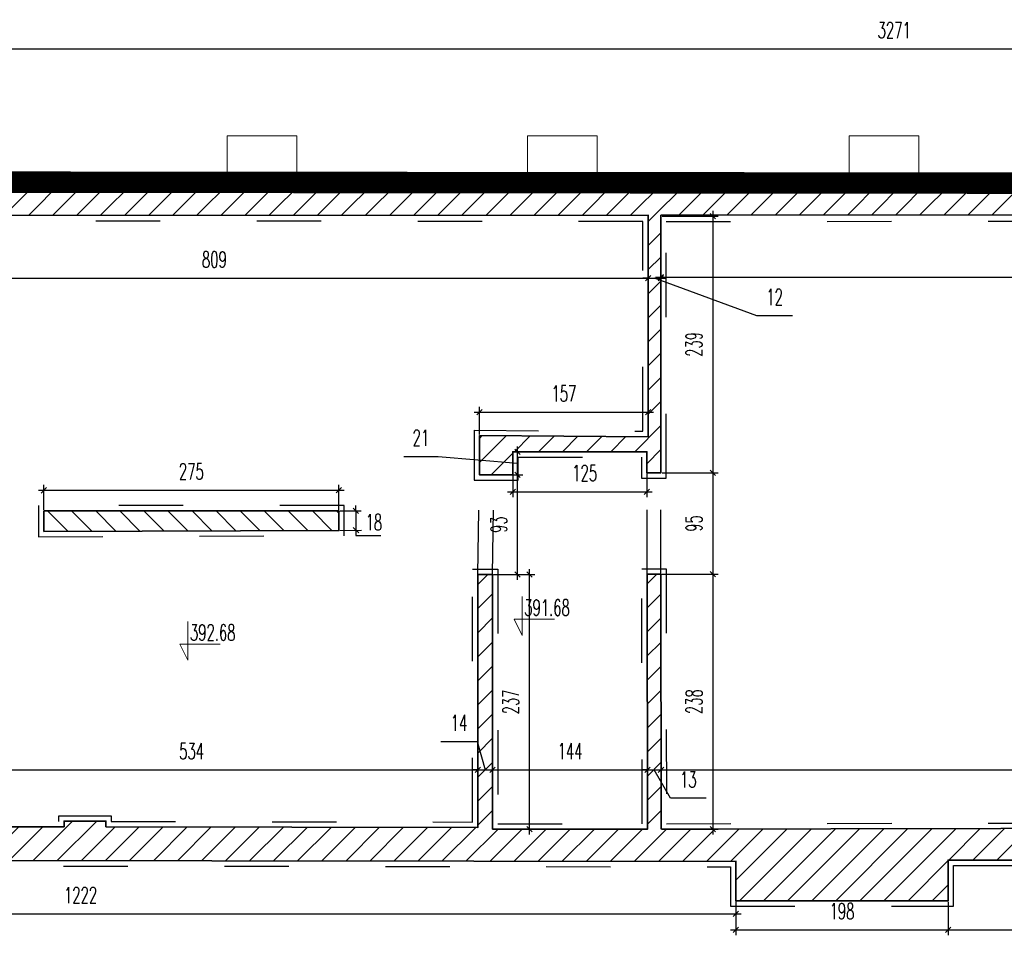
# Model space of a CAD drawing. Header units: millimetres. Extents: x 19887 to 192597, y -14203 to 39042.
# Tile 235 of 256: x 79117 to 80035, y -9255 to -8401. Entities that reach past the tile are written whole.
import ezdxf

# ---------------------------------------------------------------- set-up
doc = ezdxf.new("R2010")
doc.units = ezdxf.units.MM
doc.linetypes.add('ACAD_ISO03W100', pattern=[30, 12, -18])
doc.linetypes.add('DASHED2', pattern=[9.525, 6.35, -3.175])
doc.layers.get('Defpoints').update_dxf_attribs({"color": 4})
for name, color, linetype in [('A_DBA-RAMKI', 6, 'Continuous'), ('Basen_rzut_poziom_1_widok', 252, 'Continuous'), ('Sufit podwieszany', 252, 'Continuous'), ('Wymiarowanie', 3, 'Continuous'), ('Wypełnienie', 252, 'Continuous')]:
    doc.layers.add(name, color=color, linetype=linetype)
for name, color, linetype, lineweight in [('Basen_rzut_poziom_1_obrys', 252, 'Continuous', 35), ('koty wysokościowe', 252, 'Continuous', 0), ('Schody', 252, 'Continuous', 5)]:
    doc.layers.add(name, color=color, linetype=linetype, lineweight=lineweight)
doc.styles.add('ROMANS', font='romans.shx', dxfattribs={"width": 0.6})
doc.styles.get("Standard").update_dxf_attribs({"font": 'arial.ttf'})
doc.dimstyles.new('000001FB70622F18', dxfattribs={"dimtxt": 20, "dimasz": 5, "dimexe": 5, "dimexo": 1, "dimgap": 20, "dimtad": 1, "dimtoh": 1, "dimdec": 0, "dimtxsty": 'Standard', "dimblk": 'OBLIQUE', "dimcen": 0, "dimdle": 5, "dimclrd": 252, "dimclre": 252, "dimclrt": 252, "dimadec": 0, "dimazin": 0, "dimtfac": 1, "dimtdec": 0, "dimtmove": 0, "dimatfit": 3, "dimldrblk": 'OBLIQUE', "dimfxl": 150, "dimfxlon": 1, "dimlwd": 25, "dimlwe": 25, "dimarcsym": 1})
pattern_1 = [(45, (-31599.654, -23084.227), (-11.22532, 11.22532), [])]

# ---------------------------------------------------------------- blocks, each defined once
blk = doc.blocks.new('_Oblique')
at = {"color": 0, "linetype": 'ByBlock', "lineweight": -2}
blk.add_line((-0.5, -0.5), (0.5, 0.5), dxfattribs=at)
blk = doc.blocks.new('*D606')
at = {"layer": 'Defpoints', "color": 0}
for p in [(408.51, -3823.06), (1217.59, -3822.83), (1217.59, -3881.63)]:
    blk.add_point(p, dxfattribs=at)
at = {"layer": 'Wymiarowanie', "color": 252, "linetype": 'Continuous', "lineweight": 25}
for p, q in [((408.51, -3824.06), (408.51, -3886.63)), ((1217.59, -3823.83), (1217.59, -3886.63)), ((403.51, -3881.63), (1222.59, -3881.63))]:
    blk.add_line(p, q, dxfattribs=at)
at = {"layer": 'Wymiarowanie', "color": 252, "linetype": 'ByBlock', "lineweight": 25, "xscale": 5, "yscale": 5, "zscale": 5, "rotation": 180}
blk.add_blockref('_Oblique', (408.51, -3881.63), dxfattribs=at)
at = {"layer": 'Wymiarowanie', "color": 252, "linetype": 'ByBlock', "lineweight": 25, "xscale": 5, "yscale": 5, "zscale": 5}
blk.add_blockref('_Oblique', (1217.59, -3881.63), dxfattribs=at)
at = {"layer": 'Wymiarowanie', "color": 252, "insert": (813.05, -3864.13), "char_height": 15, "attachment_point": 5, "style": 'ROMANS'}
blk.add_mtext('809', dxfattribs=at)
blk = doc.blocks.new('*D608')
at = {"layer": 'Defpoints', "color": 0}
for p in [(1217.59, -3822.83), (1229.37, -3822.83), (1229.37, -3881.63)]:
    blk.add_point(p, dxfattribs=at)
at = {"layer": 'Wymiarowanie', "color": 252, "linetype": 'Continuous', "lineweight": 25}
for p, q in [((1217.59, -3823.83), (1217.59, -3886.63)), ((1229.37, -3823.83), (1229.37, -3886.63)), ((1212.59, -3881.63), (1234.37, -3881.63)), ((1217.59, -3881.63), (1212.59, -3881.63)), ((1318.77, -3916.65), (1223.48, -3881.63)), ((1229.37, -3881.63), (1234.37, -3881.63)), ((1352.05, -3916.65), (1318.77, -3916.65))]:
    blk.add_line(p, q, dxfattribs=at)
at = {"layer": 'Wymiarowanie', "color": 252, "linetype": 'ByBlock', "lineweight": 25, "xscale": 5, "yscale": 5, "zscale": 5}
blk.add_blockref('_Oblique', (1217.59, -3881.63), dxfattribs=at)
at = {"layer": 'Wymiarowanie', "color": 252, "linetype": 'ByBlock', "lineweight": 25, "xscale": 5, "yscale": 5, "zscale": 5, "rotation": 180}
blk.add_blockref('_Oblique', (1229.37, -3881.63), dxfattribs=at)
at = {"layer": 'Wymiarowanie', "color": 252, "insert": (1335.41, -3899.15), "char_height": 15, "attachment_point": 5, "style": 'ROMANS'}
blk.add_mtext('12', dxfattribs=at)
blk = doc.blocks.new('*D609')
at = {"layer": 'Defpoints', "color": 0}
for p in [(1229.37, -3822.83), (2344.27, -3822.51), (2344.27, -3880.7)]:
    blk.add_point(p, dxfattribs=at)
at = {"layer": 'Wymiarowanie', "color": 252, "linetype": 'Continuous', "lineweight": 25}
for p, q in [((1229.37, -3823.83), (1229.37, -3885.7)), ((2344.27, -3823.51), (2344.27, -3885.7)), ((1224.37, -3880.7), (2349.27, -3880.7))]:
    blk.add_line(p, q, dxfattribs=at)
at = {"layer": 'Wymiarowanie', "color": 252, "linetype": 'ByBlock', "lineweight": 25, "xscale": 5, "yscale": 5, "zscale": 5, "rotation": 180}
blk.add_blockref('_Oblique', (1229.37, -3880.7), dxfattribs=at)
at = {"layer": 'Wymiarowanie', "color": 252, "linetype": 'ByBlock', "lineweight": 25, "xscale": 5, "yscale": 5, "zscale": 5}
blk.add_blockref('_Oblique', (2344.27, -3880.7), dxfattribs=at)
at = {"layer": 'Wymiarowanie', "color": 252, "insert": (1786.82, -3863.2), "char_height": 15, "attachment_point": 5, "style": 'ROMANS'}
blk.add_mtext('1115', dxfattribs=at)
blk = doc.blocks.new('*D688')
at = {"layer": 'Defpoints', "color": 0}
for p in [(524.94, -4340.16), (1058.67, -4340.16), (1058.67, -4340.16)]:
    blk.add_point(p, dxfattribs=at)
at = {"layer": 'Wymiarowanie', "color": 252, "linetype": 'Continuous', "lineweight": 25}
for p, q in [((519.94, -4340.16), (1063.67, -4340.16)), ((524.94, -4339.16), (524.94, -4335.16)), ((1058.67, -4339.16), (1058.67, -4335.16))]:
    blk.add_line(p, q, dxfattribs=at)
at = {"layer": 'Wymiarowanie', "color": 252, "linetype": 'ByBlock', "lineweight": 25, "xscale": 5, "yscale": 5, "zscale": 5, "rotation": 180}
blk.add_blockref('_Oblique', (524.94, -4340.16), dxfattribs=at)
at = {"layer": 'Wymiarowanie', "color": 252, "linetype": 'ByBlock', "lineweight": 25, "xscale": 5, "yscale": 5, "zscale": 5}
blk.add_blockref('_Oblique', (1058.67, -4340.16), dxfattribs=at)
at = {"layer": 'Wymiarowanie', "color": 252, "insert": (791.8, -4322.66), "char_height": 15, "attachment_point": 5, "style": 'ROMANS'}
blk.add_mtext('534', dxfattribs=at)
blk = doc.blocks.new('*D687')
at = {"layer": 'Defpoints', "color": 0}
for p in [(1058.67, -4340.16), (1072.41, -4340.16), (1072.41, -4340.16)]:
    blk.add_point(p, dxfattribs=at)
at = {"layer": 'Wymiarowanie', "color": 252, "linetype": 'Continuous', "lineweight": 25}
for p, q in [((1024.21, -4313.73), (1057.92, -4313.73)), ((1057.92, -4313.73), (1065.54, -4340.16)), ((1053.67, -4340.16), (1077.41, -4340.16)), ((1058.67, -4340.16), (1053.67, -4340.16)), ((1058.67, -4339.16), (1058.67, -4335.16)), ((1072.41, -4339.16), (1072.41, -4335.16)), ((1072.41, -4340.16), (1077.41, -4340.16))]:
    blk.add_line(p, q, dxfattribs=at)
at = {"layer": 'Wymiarowanie', "color": 252, "linetype": 'ByBlock', "lineweight": 25, "xscale": 5, "yscale": 5, "zscale": 5}
blk.add_blockref('_Oblique', (1058.67, -4340.16), dxfattribs=at)
at = {"layer": 'Wymiarowanie', "color": 252, "linetype": 'ByBlock', "lineweight": 25, "xscale": 5, "yscale": 5, "zscale": 5, "rotation": 180}
blk.add_blockref('_Oblique', (1072.41, -4340.16), dxfattribs=at)
at = {"layer": 'Wymiarowanie', "color": 252, "insert": (1041.07, -4296.23), "char_height": 15, "attachment_point": 5, "style": 'ROMANS'}
blk.add_mtext('14', dxfattribs=at)
blk = doc.blocks.new('*D689')
at = {"layer": 'Defpoints', "color": 0}
for p in [(1072.41, -4340.16), (1216.84, -4337.71), (1216.84, -4340.16)]:
    blk.add_point(p, dxfattribs=at)
at = {"layer": 'Wymiarowanie', "color": 252, "linetype": 'Continuous', "lineweight": 25}
for p, q in [((1067.41, -4340.16), (1221.84, -4340.16)), ((1072.41, -4339.16), (1072.41, -4335.16)), ((1216.84, -4338.71), (1216.84, -4345.16))]:
    blk.add_line(p, q, dxfattribs=at)
at = {"layer": 'Wymiarowanie', "color": 252, "linetype": 'ByBlock', "lineweight": 25, "xscale": 5, "yscale": 5, "zscale": 5, "rotation": 180}
blk.add_blockref('_Oblique', (1072.41, -4340.16), dxfattribs=at)
at = {"layer": 'Wymiarowanie', "color": 252, "linetype": 'ByBlock', "lineweight": 25, "xscale": 5, "yscale": 5, "zscale": 5}
blk.add_blockref('_Oblique', (1216.84, -4340.16), dxfattribs=at)
at = {"layer": 'Wymiarowanie', "color": 252, "insert": (1144.63, -4322.66), "char_height": 15, "attachment_point": 5, "style": 'ROMANS'}
blk.add_mtext('144', dxfattribs=at)
blk = doc.blocks.new('*D690')
at = {"layer": 'Defpoints', "color": 0}
for p in [(1216.84, -4337.71), (1229.42, -4337.96), (1229.42, -4340.16)]:
    blk.add_point(p, dxfattribs=at)
at = {"layer": 'Wymiarowanie', "color": 252, "linetype": 'Continuous', "lineweight": 25}
for p, q in [((1211.84, -4340.16), (1234.42, -4340.16)), ((1216.84, -4340.16), (1211.84, -4340.16)), ((1216.84, -4338.71), (1216.84, -4345.16)), ((1238.28, -4366.59), (1223.13, -4340.16)), ((1229.42, -4338.96), (1229.42, -4345.16)), ((1229.42, -4340.16), (1234.42, -4340.16)), ((1271.56, -4366.59), (1238.28, -4366.59))]:
    blk.add_line(p, q, dxfattribs=at)
at = {"layer": 'Wymiarowanie', "color": 252, "linetype": 'ByBlock', "lineweight": 25, "xscale": 5, "yscale": 5, "zscale": 5}
blk.add_blockref('_Oblique', (1216.84, -4340.16), dxfattribs=at)
at = {"layer": 'Wymiarowanie', "color": 252, "linetype": 'ByBlock', "lineweight": 25, "xscale": 5, "yscale": 5, "zscale": 5, "rotation": 180}
blk.add_blockref('_Oblique', (1229.42, -4340.16), dxfattribs=at)
at = {"layer": 'Wymiarowanie', "color": 252, "insert": (1254.92, -4349.09), "char_height": 15, "attachment_point": 5, "style": 'ROMANS'}
blk.add_mtext('13', dxfattribs=at)
blk = doc.blocks.new('*D691')
at = {"layer": 'Defpoints', "color": 0}
for p in [(1229.42, -4337.96), (2337.7, -4340.16), (2337.7, -4393.15)]:
    blk.add_point(p, dxfattribs=at)
at = {"layer": 'Wymiarowanie', "color": 252, "linetype": 'Continuous', "lineweight": 25}
for p, q in [((1224.42, -4340.16), (2342.7, -4340.16)), ((1229.42, -4338.96), (1229.42, -4345.16)), ((2337.7, -4392.15), (2337.7, -4335.16))]:
    blk.add_line(p, q, dxfattribs=at)
at = {"layer": 'Wymiarowanie', "color": 252, "linetype": 'ByBlock', "lineweight": 25, "xscale": 5, "yscale": 5, "zscale": 5, "rotation": 180}
blk.add_blockref('_Oblique', (1229.42, -4340.16), dxfattribs=at)
at = {"layer": 'Wymiarowanie', "color": 252, "linetype": 'ByBlock', "lineweight": 25, "xscale": 5, "yscale": 5, "zscale": 5}
blk.add_blockref('_Oblique', (2337.7, -4340.16), dxfattribs=at)
at = {"layer": 'Wymiarowanie', "color": 252, "insert": (1783.56, -4322.66), "char_height": 15, "attachment_point": 5, "style": 'ROMANS'}
blk.add_mtext('1108', dxfattribs=at)
blk = doc.blocks.new('*D728')
at = {"layer": 'Defpoints', "color": 0}
for p in [(1229.37, -3823.76), (1229.37, -4063.03), (1277.68, -4063.03)]:
    blk.add_point(p, dxfattribs=at)
at = {"layer": 'Wymiarowanie', "color": 252, "linetype": 'Continuous', "lineweight": 25}
for p, q in [((1277.68, -3818.76), (1277.68, -4068.03)), ((1230.37, -3823.76), (1282.68, -3823.76)), ((1230.37, -4063.03), (1282.68, -4063.03))]:
    blk.add_line(p, q, dxfattribs=at)
at = {"layer": 'Wymiarowanie', "color": 252, "linetype": 'ByBlock', "lineweight": 25, "xscale": 5, "yscale": 5, "zscale": 5}
for p, rotation in [((1277.68, -3823.76), 90), ((1277.68, -4063.03), 270)]:
    blk.add_blockref('_Oblique', p, dxfattribs=dict(at, rotation=rotation))
at = {"layer": 'Wymiarowanie', "color": 252, "insert": (1260.18, -3943.39), "char_height": 15, "attachment_point": 5, "rotation": 90, "style": 'ROMANS'}
blk.add_mtext('239', dxfattribs=at)
blk = doc.blocks.new('*D674')
at = {"layer": 'Defpoints', "color": 0}
for p in [(1229.37, -4063.03), (1229.17, -4157.6), (1277.68, -4157.6)]:
    blk.add_point(p, dxfattribs=at)
at = {"layer": 'Wymiarowanie', "color": 252, "linetype": 'Continuous', "lineweight": 25}
for p, q in [((1230.37, -4063.03), (1282.68, -4063.03)), ((1277.68, -4058.03), (1277.68, -4162.6)), ((1230.17, -4157.6), (1282.68, -4157.6))]:
    blk.add_line(p, q, dxfattribs=at)
at = {"layer": 'Wymiarowanie', "color": 252, "linetype": 'ByBlock', "lineweight": 25, "xscale": 5, "yscale": 5, "zscale": 5}
for p, rotation in [((1277.68, -4063.03), 90), ((1277.68, -4157.6), 270)]:
    blk.add_blockref('_Oblique', p, dxfattribs=dict(at, rotation=rotation))
at = {"layer": 'Wymiarowanie', "color": 252, "insert": (1260.18, -4110.32), "char_height": 15, "attachment_point": 5, "rotation": 90, "style": 'ROMANS'}
blk.add_mtext('95', dxfattribs=at)
blk = doc.blocks.new('*D724')
at = {"layer": 'Defpoints', "color": 0}
for p in [(1229.17, -4157.6), (1229.5, -4395.41), (1277.68, -4395.41)]:
    blk.add_point(p, dxfattribs=at)
at = {"layer": 'Wymiarowanie', "color": 252, "linetype": 'Continuous', "lineweight": 25}
for p, q in [((1230.17, -4157.6), (1282.68, -4157.6)), ((1277.68, -4152.6), (1277.68, -4400.41)), ((1230.5, -4395.41), (1282.68, -4395.41))]:
    blk.add_line(p, q, dxfattribs=at)
at = {"layer": 'Wymiarowanie', "color": 252, "linetype": 'ByBlock', "lineweight": 25, "xscale": 5, "yscale": 5, "zscale": 5}
for p, rotation in [((1277.68, -4157.6), 90), ((1277.68, -4395.41), 270)]:
    blk.add_blockref('_Oblique', p, dxfattribs=dict(at, rotation=rotation))
at = {"layer": 'Wymiarowanie', "color": 252, "insert": (1260.18, -4276.5), "char_height": 15, "attachment_point": 5, "rotation": 90, "style": 'ROMANS'}
blk.add_mtext('238', dxfattribs=at)
blk = doc.blocks.new('*D729')
at = {"layer": 'Defpoints', "color": 0}
for p in [(1072.41, -4157.95), (1106.83, -4157.95), (1072.41, -4395.41)]:
    blk.add_point(p, dxfattribs=at)
at = {"layer": 'Wymiarowanie', "color": 252, "linetype": 'Continuous', "lineweight": 25}
for p, q in [((1073.41, -4157.95), (1111.83, -4157.95)), ((1106.83, -4400.41), (1106.83, -4152.95)), ((1073.41, -4395.41), (1111.83, -4395.41))]:
    blk.add_line(p, q, dxfattribs=at)
at = {"layer": 'Wymiarowanie', "color": 252, "linetype": 'ByBlock', "lineweight": 25, "xscale": 5, "yscale": 5, "zscale": 5}
for p, rotation in [((1106.83, -4157.95), 90), ((1106.83, -4395.41), 270)]:
    blk.add_blockref('_Oblique', p, dxfattribs=dict(at, rotation=rotation))
at = {"layer": 'Wymiarowanie', "color": 252, "insert": (1089.33, -4276.68), "char_height": 15, "attachment_point": 5, "rotation": 90, "style": 'ROMANS'}
blk.add_mtext('237', dxfattribs=at)
blk = doc.blocks.new('*D731')
at = {"layer": 'Defpoints', "color": 0}
for p in [(1091.26, -4064.91), (1095.65, -4064.91), (1072.41, -4157.95)]:
    blk.add_point(p, dxfattribs=at)
at = {"layer": 'Wymiarowanie', "color": 252, "linetype": 'Continuous', "lineweight": 25}
for p, q in [((1092.26, -4064.91), (1100.65, -4064.91)), ((1095.65, -4162.95), (1095.65, -4059.91)), ((1073.41, -4157.95), (1100.65, -4157.95))]:
    blk.add_line(p, q, dxfattribs=at)
at = {"layer": 'Wymiarowanie', "color": 252, "linetype": 'ByBlock', "lineweight": 25, "xscale": 5, "yscale": 5, "zscale": 5}
for p, rotation in [((1095.65, -4064.91), 90.00000000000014), ((1095.65, -4157.95), 270.0000000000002)]:
    blk.add_blockref('_Oblique', p, dxfattribs=dict(at, rotation=rotation))
at = {"layer": 'Wymiarowanie', "color": 252, "insert": (1078.15, -4111.43), "char_height": 15, "attachment_point": 5, "rotation": 90, "style": 'ROMANS'}
blk.add_mtext('93', dxfattribs=at)
blk = doc.blocks.new('*D732')
at = {"layer": 'Defpoints', "color": 0}
for p in [(1091.26, -4043.43), (1095.65, -4043.43), (1091.26, -4064.91)]:
    blk.add_point(p, dxfattribs=at)
at = {"layer": 'Wymiarowanie', "color": 252, "linetype": 'Continuous', "lineweight": 25}
for p, q in [((1095.65, -4069.91), (1095.65, -4038.43)), ((989.56, -4047.98), (1021.56, -4047.98)), ((1021.56, -4047.98), (1095.65, -4054.17)), ((1092.26, -4043.43), (1100.65, -4043.43)), ((1092.26, -4064.91), (1100.65, -4064.91))]:
    blk.add_line(p, q, dxfattribs=at)
at = {"layer": 'Wymiarowanie', "color": 252, "linetype": 'ByBlock', "lineweight": 25, "xscale": 5, "yscale": 5, "zscale": 5}
for p, rotation in [((1095.65, -4043.43), 90), ((1095.65, -4064.91), 270)]:
    blk.add_blockref('_Oblique', p, dxfattribs=dict(at, rotation=rotation))
at = {"layer": 'Wymiarowanie', "color": 252, "insert": (1005.56, -4030.48), "char_height": 15, "attachment_point": 5, "style": 'ROMANS'}
blk.add_mtext('21', dxfattribs=at)
blk = doc.blocks.new('*D733')
at = {"layer": 'Defpoints', "color": 0}
for p in [(1091.26, -4043.43), (1216.23, -4043.43), (1216.23, -4080.82)]:
    blk.add_point(p, dxfattribs=at)
at = {"layer": 'Wymiarowanie', "color": 252, "linetype": 'Continuous', "lineweight": 25}
for p, q in [((1091.26, -4044.43), (1091.26, -4085.82)), ((1216.23, -4044.43), (1216.23, -4085.82)), ((1086.26, -4080.82), (1221.23, -4080.82))]:
    blk.add_line(p, q, dxfattribs=at)
at = {"layer": 'Wymiarowanie', "color": 252, "linetype": 'ByBlock', "lineweight": 25, "xscale": 5, "yscale": 5, "zscale": 5, "rotation": 180}
blk.add_blockref('_Oblique', (1091.26, -4080.82), dxfattribs=at)
at = {"layer": 'Wymiarowanie', "color": 252, "linetype": 'ByBlock', "lineweight": 25, "xscale": 5, "yscale": 5, "zscale": 5}
blk.add_blockref('_Oblique', (1216.23, -4080.82), dxfattribs=at)
at = {"layer": 'Wymiarowanie', "color": 252, "insert": (1158.27, -4063.32), "char_height": 15, "attachment_point": 5, "style": 'ROMANS'}
blk.add_mtext('125', dxfattribs=at)
blk = doc.blocks.new('*D730')
at = {"layer": 'Defpoints', "color": 0}
for p in [(1217.59, -4006.66), (1060.17, -4028.42), (1217.59, -4028.42)]:
    blk.add_point(p, dxfattribs=at)
at = {"layer": 'Wymiarowanie', "color": 252, "linetype": 'Continuous', "lineweight": 25}
for p, q in [((1060.17, -4027.42), (1060.17, -4001.67)), ((1217.59, -4027.42), (1217.59, -4001.66)), ((1055.17, -4006.67), (1222.59, -4006.66))]:
    blk.add_line(p, q, dxfattribs=at)
at = {"layer": 'Wymiarowanie', "color": 252, "linetype": 'ByBlock', "lineweight": 25, "xscale": 5, "yscale": 5, "zscale": 5}
for p, rotation in [((1060.17, -4006.67), 180.0002921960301), ((1217.59, -4006.66), 0.0002921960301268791)]:
    blk.add_blockref('_Oblique', p, dxfattribs=dict(at, rotation=rotation))
at = {"layer": 'Wymiarowanie', "color": 252, "insert": (1138.88, -3989.16), "char_height": 15, "attachment_point": 5, "rotation": 0.00029, "style": 'ROMANS'}
blk.add_mtext('157', dxfattribs=at)
blk = doc.blocks.new('*D735')
at = {"layer": 'Defpoints', "color": 0}
for p in [(929.03, -4079.35), (654.04, -4098.7), (929.04, -4098.62)]:
    blk.add_point(p, dxfattribs=at)
at = {"layer": 'Wymiarowanie', "color": 252, "linetype": 'Continuous', "lineweight": 25}
for p, q in [((654.04, -4097.7), (654.04, -4074.43)), ((929.04, -4097.62), (929.03, -4074.35)), ((649.04, -4079.43), (934.03, -4079.35))]:
    blk.add_line(p, q, dxfattribs=at)
at = {"layer": 'Wymiarowanie', "color": 252, "linetype": 'ByBlock', "lineweight": 25, "xscale": 5, "yscale": 5, "zscale": 5}
for p, rotation in [((654.04, -4079.43), 180.0164104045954), ((929.03, -4079.35), 0.01641040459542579)]:
    blk.add_blockref('_Oblique', p, dxfattribs=dict(at, rotation=rotation))
at = {"layer": 'Wymiarowanie', "color": 252, "insert": (791.53, -4061.89), "char_height": 15, "attachment_point": 5, "rotation": 0.01641, "style": 'ROMANS'}
blk.add_mtext('275', dxfattribs=at)
blk = doc.blocks.new('*D736')
at = {"layer": 'Defpoints', "color": 0}
for p in [(929.04, -4098.62), (929.1, -4116.76), (945.05, -4116.7)]:
    blk.add_point(p, dxfattribs=at)
at = {"layer": 'Wymiarowanie', "color": 252, "linetype": 'Continuous', "lineweight": 25}
for p, q in [((944.98, -4098.56), (944.97, -4093.56)), ((930.04, -4098.62), (949.98, -4098.54)), ((944.98, -4098.56), (945.05, -4116.7)), ((930.1, -4116.75), (950.05, -4116.68)), ((945.05, -4116.7), (945.07, -4121.7)), ((945.07, -4121.7), (968.35, -4121.7))]:
    blk.add_line(p, q, dxfattribs=at)
at = {"layer": 'Wymiarowanie', "color": 252, "linetype": 'ByBlock', "lineweight": 25, "xscale": 5, "yscale": 5, "zscale": 5}
for p, rotation in [((944.98, -4098.56), 270.2052291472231), ((945.05, -4116.7), 90.20522914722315)]:
    blk.add_blockref('_Oblique', p, dxfattribs=dict(at, rotation=rotation))
at = {"layer": 'Wymiarowanie', "color": 252, "insert": (961.73, -4109.2), "char_height": 15, "attachment_point": 5, "style": 'ROMANS'}
blk.add_mtext('18', dxfattribs=at)
blk = doc.blocks.new('*D783')
at = {"layer": 'Defpoints', "color": 0}
for p in [(77.45, -4423.96), (1299.19, -4423.96), (1299.19, -4474.4)]:
    blk.add_point(p, dxfattribs=at)
at = {"layer": 'Wymiarowanie', "color": 252, "linetype": 'Continuous', "lineweight": 25}
for p, q in [((77.45, -4424.96), (77.45, -4479.4)), ((1299.19, -4424.96), (1299.19, -4479.4)), ((72.45, -4474.4), (1304.19, -4474.4))]:
    blk.add_line(p, q, dxfattribs=at)
at = {"layer": 'Wymiarowanie', "color": 252, "linetype": 'ByBlock', "lineweight": 25, "xscale": 5, "yscale": 5, "zscale": 5, "rotation": 180}
blk.add_blockref('_Oblique', (77.45, -4474.4), dxfattribs=at)
at = {"layer": 'Wymiarowanie', "color": 252, "linetype": 'ByBlock', "lineweight": 25, "xscale": 5, "yscale": 5, "zscale": 5}
blk.add_blockref('_Oblique', (1299.19, -4474.4), dxfattribs=at)
at = {"layer": 'Wymiarowanie', "color": 252, "insert": (688.32, -4456.9), "char_height": 15, "attachment_point": 5, "style": 'ROMANS'}
blk.add_mtext('1222', dxfattribs=at)
blk = doc.blocks.new('*D784')
at = {"layer": 'Defpoints', "color": 0}
for p in [(1299.19, -4423.96), (1497.13, -4462.16), (1497.13, -4489.4)]:
    blk.add_point(p, dxfattribs=at)
at = {"layer": 'Wymiarowanie', "color": 252, "linetype": 'Continuous', "lineweight": 25}
for p, q in [((1299.19, -4424.96), (1299.19, -4494.4)), ((1497.13, -4463.16), (1497.13, -4494.4)), ((1294.19, -4489.4), (1502.13, -4489.4))]:
    blk.add_line(p, q, dxfattribs=at)
at = {"layer": 'Wymiarowanie', "color": 252, "linetype": 'ByBlock', "lineweight": 25, "xscale": 5, "yscale": 5, "zscale": 5, "rotation": 180}
blk.add_blockref('_Oblique', (1299.19, -4489.4), dxfattribs=at)
at = {"layer": 'Wymiarowanie', "color": 252, "linetype": 'ByBlock', "lineweight": 25, "xscale": 5, "yscale": 5, "zscale": 5}
blk.add_blockref('_Oblique', (1497.13, -4489.4), dxfattribs=at)
at = {"layer": 'Wymiarowanie', "color": 252, "insert": (1398.16, -4471.9), "char_height": 15, "attachment_point": 5, "style": 'ROMANS'}
blk.add_mtext('198', dxfattribs=at)
blk = doc.blocks.new('*D785')
at = {"layer": 'Defpoints', "color": 0}
for p in [(1809.51, -4424.2), (1497.13, -4462.16), (1809.51, -4489.4)]:
    blk.add_point(p, dxfattribs=at)
at = {"layer": 'Wymiarowanie', "color": 252, "linetype": 'Continuous', "lineweight": 25}
for p, q in [((1809.51, -4425.2), (1809.51, -4494.4)), ((1497.13, -4463.16), (1497.13, -4494.4)), ((1492.13, -4489.4), (1814.51, -4489.4))]:
    blk.add_line(p, q, dxfattribs=at)
at = {"layer": 'Wymiarowanie', "color": 252, "linetype": 'ByBlock', "lineweight": 25, "xscale": 5, "yscale": 5, "zscale": 5, "rotation": 180}
blk.add_blockref('_Oblique', (1497.13, -4489.4), dxfattribs=at)
at = {"layer": 'Wymiarowanie', "color": 252, "linetype": 'ByBlock', "lineweight": 25, "xscale": 5, "yscale": 5, "zscale": 5}
blk.add_blockref('_Oblique', (1809.51, -4489.4), dxfattribs=at)
at = {"layer": 'Wymiarowanie', "color": 252, "insert": (1653.32, -4471.9), "char_height": 15, "attachment_point": 5, "style": 'ROMANS'}
blk.add_mtext('312', dxfattribs=at)
blk = doc.blocks.new('*D1017')
at = {"layer": 'Defpoints', "color": 0}
for p in [(3082.33, -3667.74), (-188.6, -3790.87), (3082.33, -3793.38)]:
    blk.add_point(p, dxfattribs=at)
at = {"layer": 'Wymiarowanie', "color": 252, "linetype": 'Continuous', "lineweight": 25}
for p, q in [((-188.6, -3789.87), (-188.6, -3662.74)), ((3082.33, -3792.38), (3082.33, -3662.74)), ((-193.6, -3667.74), (3087.33, -3667.74))]:
    blk.add_line(p, q, dxfattribs=at)
at = {"layer": 'Wymiarowanie', "color": 252, "linetype": 'ByBlock', "lineweight": 25, "xscale": 5, "yscale": 5, "zscale": 5, "rotation": 180}
blk.add_blockref('_Oblique', (-188.6, -3667.74), dxfattribs=at)
at = {"layer": 'Wymiarowanie', "color": 252, "linetype": 'ByBlock', "lineweight": 25, "xscale": 5, "yscale": 5, "zscale": 5}
blk.add_blockref('_Oblique', (3082.33, -3667.74), dxfattribs=at)
at = {"layer": 'Wymiarowanie', "color": 252, "insert": (1446.86, -3650.24), "char_height": 15, "attachment_point": 5, "style": 'ROMANS'}
blk.add_mtext('3271', dxfattribs=at)
blk = doc.blocks.new('G$CF5E15B28')
at = {"layer": 'Wypełnienie'}
h = blk.add_hatch(dxfattribs=at)
h.set_pattern_fill('ANSI31', color=253, scale=5, angle=90)
h.set_pattern_definition(pattern_1)
h.paths.add_polyline_path([(2527.78, -3792.93), (385.45, -3790.77), (385.45, -3821.86), (390.83, -3821.6), (391.95, -3911.6), (407.97, -3911.6), (408.51, -3823.06), (1217.59, -3822.83), (1217.59, -4029.44), (1060.17, -4028.42), (1060.17, -4064.91), (1091.26, -4064.91), (1091.26, -4043.43), (1216.23, -4043.43), (1216.23, -4063.03), (1229.37, -4063.03), (1229.37, -3822.83), (2344.27, -3822.51), (2342.25, -4063.67), (2467.7, -4063.67), (2464.4, -4396.62), (2455.31, -4396.62), (2455.89, -4416.87), (2453.74, -4416.87), (2453.74, -4424.34), (2581.42, -4423.94), (2581.42, -4414.9), (2578.51, -4414.9), (2579, -4396.25), (2505.98, -4396.25), (2505.68, -4368.36), (2476.63, -4368.67), (2481.49, -4046.88), (2354.27, -4047.21), (2356.87, -3822.5), (2527.78, -3822.31)])
h = blk.add_hatch(dxfattribs=at)
h.set_pattern_fill('ANSI31', color=253, scale=5, angle=90)
h.set_pattern_definition(pattern_1)
h.paths.add_polyline_path([(1497.13, -4424.2), (1809.51, -4424.2), (1811.23, -4463.74), (1939.12, -4462.79), (1939.12, -4423.97), (2222.23, -4423.97), (2222.23, -4436.41), (2251.27, -4436.41), (2251.27, -4423.55), (2358.63, -4423.55), (2358.63, -4417.11), (2355.38, -4417.11), (2357.9, -4157.55), (2341.16, -4157.55), (2337.7, -4393.15), (1229.5, -4395.41), (1229.17, -4157.6), (1216.57, -4157.6), (1216.93, -4395.41), (1072.41, -4395.41), (1072.41, -4157.95), (1058.67, -4157.95), (1058.67, -4393.79), (711.85, -4393.21), (711.85, -4387.94), (672.92, -4387.94), (672.92, -4393.21), (524.94, -4393.21), (524.94, -4050.69), (495.45, -4050.69), (495.45, -4069.28), (509.48, -4069.28), (509.48, -4166.57), (389.36, -4166.57), (389.36, -4180.88), (510.4, -4179.52), (511.6, -4393.22), (113.48, -4393.63), (113.27, -4271.1), (81.7, -4271.2), (82.05, -4377.46), (63.03, -4377.46), (63.03, -4414.71), (77.45, -4414.71), (77.45, -4423.96), (1299.19, -4425.62), (1299.19, -4462.16), (1497.13, -4462.16)])
h = blk.add_hatch(dxfattribs=at)
h.set_pattern_fill('ANSI31', color=253, scale=5, angle=90)
h.set_pattern_definition([(135, (11069.844, 39345.104), (-11.22532, -11.22532), [])])
h.paths.add_polyline_path([(654.04, -4098.7), (654.04, -4117.74), (929.04, -4116.76), (929.04, -4098.62)])
at = {"layer": 'Basen_rzut_poziom_1_obrys', "color": 253, "elevation": 0}
for points in [[(385.45, -3821.86), (385.45, -3790.77), (2527.78, -3792.93)], [(1060.17, -4028.42), (1217.59, -4029.44), (1217.59, -3822.83), (408.51, -3823.06), (407.97, -3911.6), (391.95, -3911.6), (390.83, -3821.6), (385.45, -3821.86)], [(1060.17, -4028.42), (1060.17, -4064.91), (1091.26, -4064.91), (1091.26, -4043.43), (1216.23, -4043.43), (1216.23, -4063.03), (1229.37, -4063.03), (1229.37, -3822.83), (2344.27, -3822.51)], [(389.36, -4180.88), (389.36, -4166.57), (509.48, -4166.57), (509.48, -4069.28), (495.45, -4069.28), (495.45, -4050.69), (524.94, -4050.69), (524.94, -4393.21), (672.92, -4393.21), (672.92, -4387.94), (711.85, -4387.94), (711.85, -4393.21), (1058.67, -4393.79), (1058.67, -4157.95), (1072.41, -4157.95), (1072.41, -4395.41), (1216.93, -4395.41), (1216.57, -4157.6), (1229.17, -4157.6), (1229.5, -4395.41)], [(654.04, -4098.7), (654.04, -4117.74), (929.04, -4116.76), (929.04, -4098.62), (654.04, -4098.7)], [(654.04, -4098.7), (654.04, -4117.74), (929.04, -4116.76), (929.04, -4098.62), (654.04, -4098.7)], [(1229.48, -4390.41), (1229.49, -4390.41)], [(1229.5, -4395.41), (2337.7, -4393.15)], [(1234.5, -4395.4), (1234.5, -4395.4)], [(77.45, -4423.96), (1299.19, -4425.62), (1299.19, -4462.16), (1497.13, -4462.16)], [(1497.13, -4462.16), (1497.13, -4424.2), (1809.51, -4424.2), (1811.23, -4463.74)]]:
    blk.add_lwpolyline(points, dxfattribs=at)
at = {"layer": 'Basen_rzut_poziom_1_widok', "color": 253, "linetype": 'ACAD_ISO03W100', "ltscale": 5, "elevation": 0}
for points in [[(1058.67, -4157.95), (1060.17, -4064.91)], [(1072.41, -4157.95), (1073.91, -4064.91)], [(1216.57, -4157.6), (1216.57, -4063.03)], [(1229.17, -4157.6), (1229.17, -4063.03)]]:
    blk.add_lwpolyline(points, dxfattribs=at)
at = {"layer": 'koty wysokościowe', "color": 253, "elevation": 0}
for points in [[(1100.05, -4178.45), (1100.05, -4214.68)], [(788.39, -4201.65), (788.39, -4237.88)], [(1092.55, -4199.68), (1100.05, -4199.68)], [(1100.05, -4214.68), (1092.55, -4199.68)], [(1100.05, -4199.68), (1130.05, -4199.68)], [(780.89, -4222.88), (788.39, -4222.88)], [(788.39, -4237.88), (780.89, -4222.88)], [(788.39, -4222.88), (818.39, -4222.88)]]:
    blk.add_lwpolyline(points, dxfattribs=at)
at = {"layer": 'Schody', "color": 253, "elevation": 0}
for points in [[(889.87, -3783.82), (824.87, -3783.82), (824.87, -3748.82), (889.87, -3748.82)], [(1169.87, -3783.82), (1104.87, -3783.82), (1104.87, -3748.82), (1169.87, -3748.82)], [(1469.87, -3783.82), (1404.87, -3783.82), (1404.87, -3748.82), (1469.87, -3748.82)]]:
    blk.add_lwpolyline(points, close=True, dxfattribs=at)
at = {"layer": 'Sufit podwieszany', "color": 253, "linetype": 'ACAD_ISO03W100', "ltscale": 5, "elevation": 0}
for points in [[(1055.17, -4023.42), (1212.59, -4024.41), (1212.59, -3828.77), (413.48, -3828.06), (412.94, -3916.6), (387.02, -3916.6), (385.9, -3826.85), (385.7, -3826.86)], [(1055.17, -4023.42), (1055.17, -4069.91), (1096.26, -4069.91), (1096.26, -4048.43), (1211.23, -4048.43), (1211.23, -4068.03), (1234.37, -4068.03), (1234.37, -3828.75), (2339.22, -3827.52)], [(384.36, -4185.88), (384.36, -4161.57), (504.48, -4161.57), (504.48, -4074.28), (490.45, -4074.28), (490.45, -4045.69), (529.94, -4045.69), (529.94, -4388.21), (667.92, -4388.21), (667.92, -4382.94), (716.85, -4382.94), (716.85, -4388.21), (1053.67, -4388.79), (1053.67, -4152.95), (1077.41, -4152.95), (1077.41, -4390.41), (1211.92, -4390.41), (1211.56, -4152.6), (1234.17, -4152.6), (1234.49, -4390.4)], [(1234.49, -4390.4), (2332.77, -4388.15)], [(72.46, -4428.95), (1294.19, -4430.61), (1294.19, -4467.16), (1502.13, -4467.16)], [(1502.13, -4467.16), (1502.13, -4429.2), (1804.73, -4429.2), (1806.45, -4468.78)]]:
    blk.add_lwpolyline(points, dxfattribs=at)
blk.add_lwpolyline([(649.04, -4093.7), (649.04, -4122.76), (934.04, -4121.74), (934.04, -4093.62)], close=True, dxfattribs=at)
at = {"layer": 'koty wysokościowe', "color": 253, "char_height": 15, "width": 21553.2844, "attachment_point": 1, "style": 'ROMANS'}
for s, insert in [('391.68', (1101.94, -4181.36, 0)), ('392.68', (790.28, -4204.55, 0))]:
    blk.add_mtext(s, dxfattribs=dict(at, insert=insert))
at = {"layer": 'Wymiarowanie', "color": 253}
for base, p1, p2, angle, override, picture, middle in [((3082.33, -3667.74, 0), (-188.6, -3790.87, 0), (3082.33, -3793.38, 0), 0, {"dimtxt": 15, "dimgap": 10, "dimtxsty": 'ROMANS'}, '*D1017', (1446.86, -3650.24, 0)), ((1217.59, -3881.63, 0), (408.51, -3823.06, 0), (1217.59, -3822.83, 0), 0, {"dimtxt": 15, "dimgap": 10, "dimtxsty": 'ROMANS', "dimtmove": 1}, '*D606', (813.05, -3864.13, 0)), ((2344.27, -3880.7, 0), (1229.37, -3822.83, 0), (2344.27, -3822.51, 0), 0, {"dimtxt": 15, "dimgap": 10, "dimtxsty": 'ROMANS', "dimtmove": 1}, '*D609', (1786.82, -3863.2, 0)), ((1095.65, -4064.91, 0), (1072.41, -4157.95, 0), (1091.26, -4064.91, 0), 270, {"dimtxt": 15, "dimgap": 10, "dimtxsty": 'ROMANS', "dimtmove": 1}, '*D731', (1078.15, -4111.43, 0)), ((1277.68, -4157.6, 0), (1229.37, -4063.03, 0), (1229.17, -4157.6, 0), 90, {"dimtxt": 15, "dimgap": 10, "dimtxsty": 'ROMANS', "dimtmove": 1}, '*D674', (1260.18, -4110.32, 0)), ((1277.68, -4395.41, 0), (1229.17, -4157.6, 0), (1229.5, -4395.41, 0), 90, {"dimtxt": 15, "dimgap": 10, "dimtxsty": 'ROMANS', "dimtmove": 1}, '*D724', (1260.18, -4276.5, 0)), ((1058.67, -4340.16, 0), (524.94, -4340.16, 0), (1058.67, -4340.16, 0), 0, {"dimtxt": 15, "dimgap": 10, "dimtxsty": 'ROMANS', "dimtmove": 1}, '*D688', (791.8, -4322.66, 0)), ((1216.84, -4340.16, 0), (1072.41, -4340.16, 0), (1216.84, -4337.71, 0), 0, {"dimtxt": 15, "dimgap": 10, "dimtxsty": 'ROMANS', "dimtmove": 1}, '*D689', (1144.63, -4322.66, 0)), ((2337.7, -4340.16, 0), (1229.42, -4337.96, 0), (2337.7, -4393.15, 0), 0, {"dimtxt": 15, "dimgap": 10, "dimtxsty": 'ROMANS', "dimtmove": 1}, '*D691', (1783.56, -4322.66, 0)), ((1299.19, -4474.4, 0), (77.45, -4423.96, 0), (1299.19, -4423.96, 0), 0, {"dimtxt": 15, "dimgap": 10, "dimtxsty": 'ROMANS'}, '*D783', (688.32, -4456.9, 0)), ((1497.13, -4489.4, 0), (1299.19, -4423.96, 0), (1497.13, -4462.16, 0), 0, {"dimtxt": 15, "dimgap": 10, "dimtxsty": 'ROMANS', "dimtmove": 1}, '*D784', (1398.16, -4471.9, 0)), ((1809.51, -4489.4, 0), (1497.13, -4462.16, 0), (1809.51, -4424.2, 0), 0, {"dimtxt": 15, "dimgap": 10, "dimtxsty": 'ROMANS', "dimtmove": 1}, '*D785', (1653.32, -4471.9, 0))]:
    dim = blk.add_linear_dim(base=base, p1=p1, p2=p2, angle=angle, dimstyle='000001FB70622F18', override=override, dxfattribs=at)
    dim.commit()
    dim.dimension.update_dxf_attribs({"geometry": picture, "text_midpoint": middle})
for p1, p2, distance, picture, middle in [((1229.37, -3823.76, 0), (1229.37, -4063.03, 0), 48.31, '*D728', (1260.18, -3943.39, 0)), ((1060.17, -4028.42, 0), (1217.59, -4028.42, 0), 21.75, '*D730', (1138.88, -3989.16, 0)), ((654.04, -4098.7, 0), (929.04, -4098.62, 0), 19.27, '*D735', (791.53, -4061.89, 0)), ((929.04, -4098.62, 0), (929.1, -4116.76, 0), 15.95, '*D736', (961.73, -4109.2, 0)), ((1072.41, -4395.41, 0), (1072.41, -4157.95, 0), -34.42, '*D729', (1089.33, -4276.68, 0))]:
    dim = blk.add_aligned_dim(p1=p1, p2=p2, distance=distance, dimstyle='000001FB70622F18', override={"dimtxt": 15, "dimgap": 10, "dimtxsty": 'ROMANS'}, dxfattribs=at)
    dim.commit()
    dim.dimension.update_dxf_attribs({"geometry": picture, "text_midpoint": middle})
for base, p1, p2, angle, override, picture, middle, dimtype in [((1229.37, -3881.63, 0), (1217.59, -3822.83, 0), (1229.37, -3822.83, 0), 0, {"dimtxt": 15, "dimgap": 10, "dimtxsty": 'ROMANS', "dimtmove": 1}, '*D608', (1328.77, -3916.65, 0), 160), ((1095.65, -4043.43, 0), (1091.26, -4064.91, 0), (1091.26, -4043.43, 0), 270, {"dimtxt": 15, "dimgap": 10, "dimtxsty": 'ROMANS', "dimtmove": 1}, '*D732', (1011.56, -4047.98, 0), 160), ((1216.23, -4080.82, 0), (1091.26, -4043.43, 0), (1216.23, -4043.43, 0), 0, {"dimtxt": 15, "dimgap": 10, "dimtxsty": 'ROMANS'}, '*D733', (1158.27, -4080.82, 0), 161), ((1072.41, -4340.16, 0), (1058.67, -4340.16, 0), (1072.41, -4340.16, 0), 0, {"dimtxt": 15, "dimgap": 10, "dimtxsty": 'ROMANS', "dimtmove": 1}, '*D687', (1047.92, -4313.73, 0), 160), ((1229.42, -4340.16, 0), (1216.84, -4337.71, 0), (1229.42, -4337.96, 0), 0, {"dimtxt": 15, "dimgap": 10, "dimtxsty": 'ROMANS', "dimtmove": 1}, '*D690', (1248.28, -4366.59, 0), 160)]:
    dim = blk.add_linear_dim(base=base, p1=p1, p2=p2, angle=angle, dimstyle='000001FB70622F18', override=override, dxfattribs=at)
    dim.commit()
    dim.dimension.update_dxf_attribs({"geometry": picture, "text_midpoint": middle, "dimtype": dimtype})

msp = doc.modelspace()

# ---------------------------------------------------------------- linework, layer by layer
at = {"layer": 'A_DBA-RAMKI', "color": 210, "linetype": 'DASHED2', "ltscale": 10, "elevation": 0}
msp.add_lwpolyline([(80841.34, -8553.98, 20, 20, 0), (78295.8, -8551.46, 20, 20, 0)], format="xyseb", dxfattribs=at)

# ---------------------------------------------------------------- block references
msp.add_blockref('G$CF5E15B28', (78485.18, -4760.22, 0))

doc.saveas('drawing.dxf')
